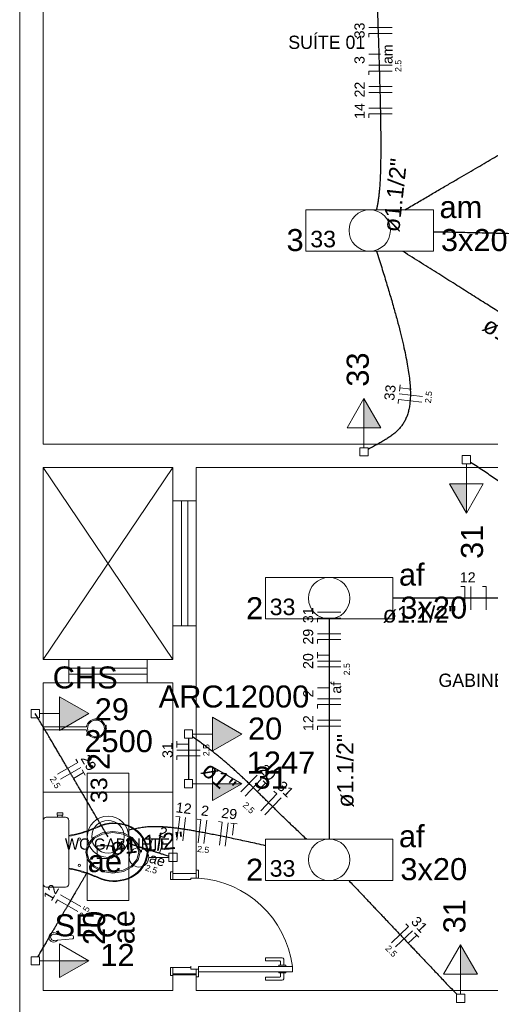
# Model space of a CAD drawing. Header units: millimetres. Extents: x -11 to 95, y -28 to 98.
# Tile 4 of 22: x 0 to 6, y 30 to 43. Entities that reach past the tile are written whole.
import ezdxf

# ---------------------------------------------------------------- set-up
doc = ezdxf.new("R2010")
doc.units = ezdxf.units.MM
doc.header["$MEASUREMENT"] = 0
doc.linetypes.add('DOT2', pattern=[3.175, 0, -3.175])
for name, color, linetype, lineweight in [('ARQ-PISO', 8, 'Continuous', 5), ('EL-Condutos', 4, 'Continuous', 30), ('EL-Fios', 9, 'Continuous', 20), ('EL-Textos condutos', 7, 'Continuous', 20), ('EL-Textos fios', 7, 'Continuous', 20), ('EL-Textos pontos', 5, 'Continuous', 20), ('MB ALVENARIA', 7, 'Continuous', 20), ('MB ESQUADRIA', 7, 'Continuous', 20), ('MB MOBILIÁRIO', 8, 'Continuous', 5), ('MB TEXTO 0', 7, 'Continuous', 20), ('P-SIMBOL', 5, 'Continuous', 20)]:
    doc.layers.add(name, color=color, linetype=linetype, lineweight=lineweight)
doc.styles.add('Arial', font='txt')
doc.styles.add('AvantGardeBkBT', font='txt')

msp = doc.modelspace()

# ---------------------------------------------------------------- hatches: boundary and pattern name
at = {"layer": 'P-SIMBOL', "linetype": 'Continuous'}
for points in [[(4.409, 37.713), (4.409, 38.088), (4.626, 37.713)], [(5.721, 36.995), (5.721, 36.62), (5.505, 36.995)], [(0.509, 33.833), (0.884, 34.049), (0.509, 34.266)], [(2.471, 33.57), (2.846, 33.787), (2.471, 34.003)], [(2.471, 33.151), (2.846, 33.151), (2.471, 32.934)], [(5.647, 30.709), (5.647, 31.084), (5.863, 30.709)], [(0.509, 30.881), (0.884, 30.881), (0.509, 30.665)]]:
    msp.add_hatch(color=256, dxfattribs=at).paths.add_polyline_path(points)

# ---------------------------------------------------------------- linework, layer by layer
at = {"layer": 'ARQ-PISO'}
msp.add_lwpolyline([(0.3, 33.042), (0.3, 33.042), (1.962, 33.042)], dxfattribs=at)
at = {"layer": 'EL-Condutos', "linetype": 'DOT2', "ltscale": 0.05}
msp.add_spline([(0.672, 0.103), (1.512, 4.041), (2.298, 7.726), (3.033, 11.175), (3.723, 14.407), (4.369, 17.44), (4.978, 20.293), (5.551, 22.982), (6.094, 25.527), (6.609, 27.945), (7.102, 30.254), (7.575, 32.474), (8.033, 34.62), (8.479, 36.713), (8.918, 38.769), (9.352, 40.807), (9.787, 42.846), (10.225, 44.902), (10.672, 46.994), (11.129, 49.141), (11.603, 51.36), (12.095, 53.67), (12.611, 56.088), (13.153, 58.633), (13.727, 61.322), (14.335, 64.174), (14.982, 67.208), (15.671, 70.44), (16.407, 73.889), (17.192, 77.573), (18.032, 81.511)], degree=3, dxfattribs=at)
at = {"layer": 'EL-Condutos', "linetype": 'Continuous'}
for points in [[(4.493, 45.454), (4.507, 45.082), (4.52, 44.731), (4.533, 44.399), (4.545, 44.085), (4.555, 43.79), (4.566, 43.512), (4.575, 43.251), (4.583, 43.007), (4.591, 42.778), (4.598, 42.564), (4.604, 42.365), (4.609, 42.179), (4.614, 42.007), (4.618, 41.847), (4.621, 41.699), (4.623, 41.563), (4.624, 41.437), (4.625, 41.322), (4.624, 41.216), (4.623, 41.119), (4.621, 41.031), (4.619, 40.95), (4.615, 40.876), (4.611, 40.808), (4.606, 40.747), (4.6, 40.691), (4.593, 40.639), (4.586, 40.591), (4.578, 40.547), (4.569, 40.505)], [(4.934, 40.505), (5.089, 40.596), (5.236, 40.682), (5.375, 40.764), (5.507, 40.841), (5.633, 40.915), (5.752, 40.985), (5.866, 41.051), (5.975, 41.115), (6.08, 41.177), (6.181, 41.236), (6.279, 41.294), (6.376, 41.35), (6.47, 41.406), (6.564, 41.46), (6.657, 41.515), (6.75, 41.57), (6.844, 41.625), (6.94, 41.681), (7.037, 41.738), (7.138, 41.797), (7.241, 41.858), (7.349, 41.921), (7.461, 41.987), (7.579, 42.056), (7.702, 42.128), (7.832, 42.204), (7.969, 42.284), (8.113, 42.369), (8.266, 42.459), (8.428, 42.554)], [(5.297, 40.225), (5.573, 40.22), (5.832, 40.214), (6.075, 40.209), (6.303, 40.203), (6.515, 40.197), (6.713, 40.192), (6.896, 40.186), (7.067, 40.179), (7.224, 40.173), (7.37, 40.166), (7.504, 40.158), (7.626, 40.15), (7.739, 40.142), (7.841, 40.132), (7.935, 40.122), (8.019, 40.112), (8.096, 40.1), (8.165, 40.087), (8.227, 40.074), (8.283, 40.059), (8.333, 40.044), (8.378, 40.027), (8.418, 40.009), (8.455, 39.99), (8.488, 39.969), (8.518, 39.947), (8.546, 39.924), (8.572, 39.899), (8.597, 39.872), (8.622, 39.844)], [(4.57, 39.975), (4.637, 39.765), (4.697, 39.568), (4.752, 39.384), (4.801, 39.213), (4.845, 39.054), (4.883, 38.907), (4.915, 38.77), (4.942, 38.644), (4.964, 38.528), (4.981, 38.422), (4.994, 38.324), (5.001, 38.234), (5.004, 38.152), (5.002, 38.078), (4.995, 38.01), (4.985, 37.948), (4.97, 37.892), (4.952, 37.842), (4.929, 37.795), (4.903, 37.753), (4.873, 37.714), (4.839, 37.678), (4.803, 37.645), (4.763, 37.613), (4.719, 37.583), (4.673, 37.554), (4.624, 37.525), (4.573, 37.495), (4.518, 37.465), (4.462, 37.434)], [(10.072, 36.716), (9.827, 36.87), (9.597, 37.016), (9.38, 37.153), (9.175, 37.282), (8.982, 37.404), (8.799, 37.519), (8.625, 37.629), (8.46, 37.733), (8.302, 37.832), (8.151, 37.928), (8.005, 38.02), (7.863, 38.109), (7.725, 38.196), (7.589, 38.282), (7.454, 38.367), (7.32, 38.452), (7.184, 38.537), (7.048, 38.623), (6.908, 38.711), (6.765, 38.802), (6.617, 38.895), (6.464, 38.992), (6.304, 39.093), (6.136, 39.199), (5.959, 39.31), (5.773, 39.427), (5.576, 39.552), (5.367, 39.684), (5.145, 39.823), (4.91, 39.972)], [(7.31, 35.793), (7.292, 35.838), (7.272, 35.883), (7.25, 35.928), (7.225, 35.973), (7.197, 36.019), (7.168, 36.065), (7.136, 36.112), (7.101, 36.159), (7.065, 36.206), (7.026, 36.253), (6.984, 36.301), (6.941, 36.348), (6.895, 36.397), (6.847, 36.445), (6.796, 36.494), (6.743, 36.543), (6.689, 36.593), (6.631, 36.643), (6.572, 36.693), (6.51, 36.743), (6.447, 36.794), (6.381, 36.845), (6.313, 36.897), (6.242, 36.949), (6.17, 37.001), (6.096, 37.054), (6.019, 37.107), (5.94, 37.16), (5.859, 37.214), (5.776, 37.268)], [(6.548, 35.528), (6.478, 35.528), (6.409, 35.528), (6.343, 35.528), (6.279, 35.528), (6.217, 35.528), (6.157, 35.528), (6.098, 35.528), (6.041, 35.528), (5.984, 35.528), (5.929, 35.528), (5.875, 35.528), (5.822, 35.528), (5.769, 35.528), (5.716, 35.528), (5.664, 35.528), (5.612, 35.528), (5.559, 35.528), (5.506, 35.528), (5.453, 35.528), (5.399, 35.528), (5.344, 35.528), (5.287, 35.528), (5.23, 35.528), (5.171, 35.528), (5.111, 35.528), (5.049, 35.528), (4.985, 35.528), (4.919, 35.528), (4.85, 35.528), (4.78, 35.528)], [(3.963, 35.264), (3.963, 35.134), (3.963, 35.012), (3.963, 34.897), (3.963, 34.787), (3.963, 34.684), (3.963, 34.586), (3.963, 34.493), (3.963, 34.403), (3.963, 34.318), (3.963, 34.235), (3.963, 34.156), (3.963, 34.078), (3.963, 34.002), (3.963, 33.927), (3.963, 33.852), (3.963, 33.777), (3.963, 33.702), (3.963, 33.626), (3.963, 33.548), (3.963, 33.469), (3.963, 33.386), (3.963, 33.301), (3.963, 33.211), (3.963, 33.118), (3.963, 33.02), (3.963, 32.917), (3.963, 32.807), (3.963, 32.692), (3.963, 32.57), (3.963, 32.44)], [(1.131, 32.471), (1.086, 32.547), (1.044, 32.619), (1.004, 32.686), (0.967, 32.748), (0.933, 32.807), (0.9, 32.862), (0.869, 32.915), (0.84, 32.964), (0.813, 33.011), (0.786, 33.056), (0.761, 33.099), (0.736, 33.14), (0.712, 33.181), (0.689, 33.221), (0.665, 33.26), (0.642, 33.3), (0.619, 33.34), (0.595, 33.38), (0.57, 33.422), (0.545, 33.465), (0.518, 33.51), (0.491, 33.556), (0.462, 33.606), (0.431, 33.658), (0.398, 33.713), (0.364, 33.772), (0.327, 33.835), (0.287, 33.902), (0.245, 33.973), (0.2, 34.049)], [(2.162, 33.734), (2.162, 33.71), (2.162, 33.687), (2.162, 33.665), (2.162, 33.645), (2.162, 33.625), (2.162, 33.607), (2.162, 33.589), (2.162, 33.573), (2.162, 33.556), (2.162, 33.541), (2.162, 33.526), (2.162, 33.511), (2.162, 33.497), (2.162, 33.483), (2.162, 33.469), (2.162, 33.455), (2.162, 33.441), (2.162, 33.426), (2.162, 33.412), (2.162, 33.397), (2.162, 33.381), (2.162, 33.365), (2.162, 33.348), (2.162, 33.331), (2.162, 33.312), (2.162, 33.293), (2.162, 33.272), (2.162, 33.251), (2.162, 33.228), (2.162, 33.204)], [(3.674, 32.44), (3.611, 32.499), (3.55, 32.557), (3.491, 32.612), (3.435, 32.667), (3.381, 32.719), (3.329, 32.77), (3.278, 32.819), (3.229, 32.867), (3.181, 32.914), (3.135, 32.96), (3.09, 33.004), (3.045, 33.048), (3.002, 33.09), (2.959, 33.132), (2.916, 33.173), (2.874, 33.213), (2.831, 33.253), (2.789, 33.292), (2.746, 33.331), (2.703, 33.369), (2.66, 33.407), (2.615, 33.445), (2.57, 33.483), (2.524, 33.52), (2.476, 33.558), (2.427, 33.596), (2.377, 33.634), (2.324, 33.673), (2.27, 33.712), (2.214, 33.751)], [(3.149, 32.356), (3.038, 32.381), (2.932, 32.404), (2.832, 32.425), (2.737, 32.446), (2.647, 32.464), (2.562, 32.482), (2.482, 32.498), (2.406, 32.513), (2.333, 32.527), (2.265, 32.539), (2.201, 32.551), (2.14, 32.561), (2.082, 32.569), (2.028, 32.577), (1.976, 32.584), (1.927, 32.589), (1.88, 32.593), (1.836, 32.596), (1.793, 32.598), (1.752, 32.599), (1.713, 32.599), (1.675, 32.598), (1.639, 32.596), (1.603, 32.592), (1.568, 32.588), (1.533, 32.583), (1.499, 32.577), (1.464, 32.57), (1.43, 32.562), (1.395, 32.553)], [(1.396, 32.387), (1.413, 32.381), (1.429, 32.376), (1.445, 32.371), (1.46, 32.366), (1.476, 32.361), (1.49, 32.357), (1.505, 32.352), (1.519, 32.348), (1.533, 32.343), (1.547, 32.339), (1.562, 32.334), (1.576, 32.33), (1.59, 32.325), (1.605, 32.32), (1.619, 32.316), (1.634, 32.311), (1.65, 32.306), (1.666, 32.301), (1.682, 32.296), (1.699, 32.29), (1.716, 32.285), (1.734, 32.279), (1.753, 32.273), (1.773, 32.267), (1.793, 32.26), (1.814, 32.254), (1.836, 32.247), (1.859, 32.239), (1.884, 32.232), (1.909, 32.224)], [(0.865, 32.017), (0.844, 31.981), (0.823, 31.945), (0.803, 31.911), (0.784, 31.878), (0.765, 31.846), (0.747, 31.815), (0.729, 31.784), (0.711, 31.754), (0.694, 31.725), (0.677, 31.695), (0.659, 31.666), (0.642, 31.636), (0.625, 31.607), (0.607, 31.577), (0.589, 31.546), (0.571, 31.515), (0.553, 31.484), (0.534, 31.451), (0.514, 31.417), (0.493, 31.382), (0.472, 31.346), (0.45, 31.308), (0.427, 31.269), (0.403, 31.228), (0.378, 31.185), (0.351, 31.139), (0.323, 31.092), (0.294, 31.043), (0.264, 30.991), (0.232, 30.936)], [(4.215, 31.91), (4.272, 31.85), (4.326, 31.793), (4.377, 31.739), (4.426, 31.688), (4.472, 31.639), (4.516, 31.592), (4.559, 31.547), (4.6, 31.504), (4.639, 31.463), (4.678, 31.422), (4.715, 31.382), (4.752, 31.343), (4.789, 31.304), (4.826, 31.266), (4.862, 31.227), (4.9, 31.188), (4.937, 31.148), (4.976, 31.107), (5.016, 31.066), (5.057, 31.022), (5.099, 30.977), (5.144, 30.93), (5.191, 30.881), (5.24, 30.829), (5.291, 30.775), (5.346, 30.717), (5.403, 30.656), (5.464, 30.592), (5.529, 30.524), (5.597, 30.452)]]:
    msp.add_spline(points, degree=3, dxfattribs=at)
at = {"layer": 'EL-Fios'}
for p, q in [((4.771, 42.842), (4.471, 42.842)), ((4.771, 42.767), (4.471, 42.767)), ((4.471, 42.717), (4.471, 42.767)), ((4.621, 42.5), (4.471, 42.5)), ((4.771, 42.359), (4.471, 42.359)), ((4.771, 42.284), (4.471, 42.284)), ((4.471, 42.234), (4.471, 42.284)), ((4.771, 42.084), (4.471, 42.084)), ((4.771, 42.009), (4.471, 42.009)), ((4.771, 41.809), (4.471, 41.809)), ((4.771, 41.734), (4.471, 41.734)), ((4.471, 41.684), (4.471, 41.734)), ((4.865, 38.183), (4.874, 38.263)), ((5.159, 38.114), (4.861, 38.149)), ((5.018, 38.206), (4.87, 38.223)), ((4.846, 38.025), (4.852, 38.074)), ((5.15, 38.039), (4.852, 38.074)), ((5.652, 35.678), (5.702, 35.678)), ((5.702, 35.378), (5.702, 35.678)), ((5.777, 35.378), (5.777, 35.678)), ((5.926, 35.678), (5.976, 35.678)), ((5.976, 35.378), (5.976, 35.678)), ((4.113, 35.347), (3.813, 35.347)), ((4.113, 35.273), (3.813, 35.273)), ((3.813, 35.222), (3.813, 35.273)), ((4.113, 35.072), (3.813, 35.072)), ((4.113, 34.998), (3.813, 34.998)), ((3.813, 34.947), (3.813, 34.998)), ((3.813, 34.758), (3.813, 34.837)), ((3.963, 34.797), (3.813, 34.797)), ((4.113, 34.722), (3.813, 34.722)), ((4.113, 34.648), (3.813, 34.648)), ((3.963, 34.381), (3.813, 34.381)), ((4.113, 34.239), (3.813, 34.239)), ((4.113, 34.164), (3.813, 34.164)), ((3.813, 34.114), (3.813, 34.164)), ((4.113, 33.965), (3.813, 33.965)), ((4.113, 33.889), (3.813, 33.889)), ((3.813, 33.84), (3.813, 33.889)), ((2.012, 33.616), (2.012, 33.696)), ((2.162, 33.656), (2.012, 33.656)), ((2.312, 33.581), (2.012, 33.581)), ((0.718, 33.467), (0.743, 33.424)), ((2.312, 33.506), (2.012, 33.506)), ((2.012, 33.456), (2.012, 33.506)), ((0.485, 33.272), (0.743, 33.424)), ((0.523, 33.207), (0.781, 33.359)), ((0.799, 33.329), (0.84, 33.26)), ((0.69, 33.219), (0.819, 33.295)), ((2.833, 33.045), (3.04, 33.262)), ((2.888, 32.993), (3.094, 33.211)), ((3.045, 33.05), (3.149, 33.159)), ((3.12, 33.186), (3.178, 33.131)), ((3.087, 32.804), (3.294, 33.021)), ((3.141, 32.752), (3.348, 32.969)), ((3.257, 33.055), (3.294, 33.021)), ((2, 32.732), (2.05, 32.726)), ((2.013, 32.428), (2.05, 32.726)), ((2.088, 32.419), (2.124, 32.717)), ((2.273, 32.698), (2.322, 32.692)), ((2.286, 32.395), (2.322, 32.692)), ((2.36, 32.385), (2.397, 32.683)), ((2.546, 32.665), (2.595, 32.659)), ((2.559, 32.361), (2.595, 32.659)), ((2.633, 32.352), (2.67, 32.65)), ((2.705, 32.645), (2.784, 32.636)), ((2.726, 32.492), (2.744, 32.641)), ((1.611, 32.161), (1.702, 32.447)), ((1.791, 32.261), (1.837, 32.404)), ((0.781, 31.577), (0.522, 31.728)), ((0.459, 31.62), (0.484, 31.664)), ((0.743, 31.512), (0.484, 31.664)), ((4.764, 31.113), (4.982, 31.32)), ((4.947, 31.356), (4.982, 31.32)), ((4.815, 31.059), (5.033, 31.265)), ((4.976, 31.108), (5.085, 31.211)), ((5.057, 31.24), (5.112, 31.182))]:
    msp.add_line(p, q, dxfattribs=at)
at = {"layer": 'MB ALVENARIA'}
for p, q in [((0, 0), (0, 89.899)), ((0.3, 37.504), (0.3, 48.451)), ((0.3, 34.743), (0.3, 37.204)), ((0.3, 30.5), (0.3, 34.442)), ((2.262, 30.7), (1.962, 30.7)), ((1.962, 30.7), (1.962, 30.5)), ((2.262, 30.5), (2.262, 30.7))]:
    msp.add_line(p, q, dxfattribs=at)
for points in [[(0.3, 37.504), (8.666, 37.504)], [(0.3, 37.204), (1.962, 37.204)], [(1.962, 36.774), (1.962, 37.204)], [(2.262, 36.774), (2.262, 37.204)], [(2.262, 37.204), (9.066, 37.204)], [(1.962, 36.774), (2.262, 36.774)], [(1.962, 34.743), (1.962, 35.173)], [(1.962, 35.173), (2.262, 35.173)], [(2.262, 32.001), (2.262, 35.173)], [(0.3, 34.743), (0.631, 34.743)], [(0.631, 34.442), (0.631, 34.743)], [(1.631, 34.743), (1.962, 34.743)], [(1.631, 34.442), (1.631, 34.743)], [(0.3, 34.442), (0.631, 34.442)], [(1.631, 34.442), (1.962, 34.442)], [(1.962, 32.001), (1.962, 34.442)], [(2.262, 32.001), (1.962, 32.001)], [(2.26, 30.714), (1.96, 30.714)], [(0.3, 30.5), (1.962, 30.5)], [(2.262, 30.5), (9.066, 30.5)]]:
    msp.add_lwpolyline(points, dxfattribs=at)
at = {"layer": 'MB ESQUADRIA'}
for p, q in [((1.962, 31.921), (1.962, 31.991)), ((1.962, 31.921), (1.962, 31.991)), ((2.192, 31.941), (2.192, 31.921)), ((2.192, 31.941), (2.262, 31.941)), ((2.192, 31.941), (2.192, 31.921)), ((2.192, 31.941), (2.262, 31.941)), ((2.262, 31.941), (2.262, 31.991)), ((2.262, 31.941), (2.262, 31.991)), ((2.192, 31.921), (1.962, 31.921)), ((2.192, 31.921), (1.962, 31.921)), ((3.147, 30.921), (3.147, 30.881)), ((3.362, 30.921), (3.147, 30.921)), ((3.147, 30.921), (3.147, 30.881)), ((3.362, 30.921), (3.147, 30.921)), ((2.19, 30.793), (1.96, 30.794)), ((2.19, 30.793), (1.96, 30.794)), ((2.19, 30.794), (1.96, 30.794)), ((1.96, 30.794), (1.96, 30.724)), ((1.96, 30.794), (1.96, 30.724)), ((2.19, 30.814), (2.19, 30.793)), ((2.19, 30.774), (2.19, 30.794)), ((2.19, 30.774), (2.19, 30.794)), ((3.147, 30.881), (3.331, 30.881)), ((3.147, 30.881), (3.331, 30.881)), ((3.321, 30.824), (3.321, 30.811)), ((3.407, 30.824), (3.321, 30.824)), ((3.321, 30.824), (3.321, 30.811)), ((3.407, 30.824), (3.321, 30.824)), ((3.342, 30.871), (3.342, 30.824)), ((3.342, 30.871), (3.342, 30.824)), ((3.382, 30.824), (3.382, 30.901)), ((3.382, 30.824), (3.382, 30.901)), ((3.407, 30.811), (3.407, 30.824)), ((3.407, 30.811), (3.407, 30.824)), ((2.19, 30.774), (2.26, 30.774)), ((2.19, 30.774), (2.26, 30.774)), ((2.26, 30.774), (2.26, 30.724)), ((2.26, 30.774), (2.26, 30.724)), ((3.148, 30.631), (3.148, 30.671)), ((3.148, 30.671), (3.332, 30.671)), ((3.148, 30.631), (3.148, 30.671)), ((3.148, 30.671), (3.332, 30.671)), ((3.321, 30.728), (3.321, 30.741)), ((3.321, 30.728), (3.321, 30.741)), ((3.407, 30.728), (3.321, 30.728)), ((3.407, 30.728), (3.321, 30.728)), ((3.342, 30.681), (3.342, 30.728)), ((3.342, 30.681), (3.342, 30.728)), ((3.382, 30.728), (3.382, 30.651)), ((3.382, 30.728), (3.382, 30.651)), ((3.407, 30.741), (3.407, 30.728)), ((3.407, 30.741), (3.407, 30.728)), ((3.362, 30.631), (3.148, 30.631)), ((3.362, 30.631), (3.148, 30.631))]:
    msp.add_line(p, q, dxfattribs=at)
at = {"layer": 'MB ESQUADRIA', "linetype": 'Continuous'}
for points in [[(0.3, 37.204), (1.962, 34.743)], [(1.962, 37.204), (0.3, 34.743)], [(1.962, 35.173), (1.962, 36.774)], [(2.072, 35.173), (2.072, 36.774)], [(2.152, 35.173), (2.152, 36.774)], [(2.262, 35.173), (2.262, 36.774)], [(1.631, 34.743), (0.631, 34.743)], [(0.631, 34.633), (1.631, 34.633)], [(0.631, 34.553), (1.631, 34.553)], [(0.631, 34.442), (1.631, 34.442)]]:
    msp.add_lwpolyline(points, dxfattribs=at)
at = {"layer": 'MB ESQUADRIA'}
for points in [[(1.962, 31.921), (1.931, 31.921), (1.931, 32.021), (1.962, 32.021), (1.962, 31.991)], [(1.962, 31.921), (1.931, 31.921), (1.931, 32.021), (1.962, 32.021), (1.962, 31.991)], [(2.262, 31.991), (2.262, 32.041), (2.292, 32.041), (2.292, 31.941), (2.262, 31.941), (2.262, 31.941)], [(2.262, 31.991), (2.262, 32.041), (2.292, 32.041), (2.292, 31.941), (2.262, 31.941), (2.262, 31.941)], [(1.96, 30.794), (1.93, 30.794), (1.93, 30.694), (1.96, 30.694), (1.96, 30.724)], [(1.96, 30.794), (1.93, 30.794), (1.93, 30.694), (1.96, 30.694), (1.96, 30.724)], [(3.493, 30.81), (2.292, 30.81), (2.292, 30.74), (3.493, 30.74), (3.493, 30.81)], [(2.26, 30.724), (2.26, 30.674), (2.291, 30.674), (2.291, 30.774), (2.26, 30.774), (2.26, 30.774)], [(2.26, 30.724), (2.26, 30.674), (2.291, 30.674), (2.291, 30.774), (2.26, 30.774), (2.26, 30.774)]]:
    msp.add_lwpolyline(points, dxfattribs=at)
at = {"layer": 'MB ESQUADRIA', "linetype": 'Continuous'}
msp.add_arc((2.205, 30.645), 1.298, 7.2854, 86.1598, dxfattribs=at)
msp.add_arc((2.205, 30.645), 1.298, 7.2854, 86.1598, dxfattribs=at)
at = {"layer": 'MB ESQUADRIA'}
for centre, radius, start, end in [((3.362, 30.901), 0.02, 0.0289, 90.0289), ((3.362, 30.901), 0.02, 0.0289, 90.0289), ((3.331, 30.871), 0.01, 0.0289, 90.0289), ((3.331, 30.871), 0.01, 0.0289, 90.0289), ((3.332, 30.681), 0.01, 270.029, 0.0289), ((3.332, 30.681), 0.01, 270.029, 0.0289), ((3.362, 30.651), 0.02, 270.029, 0.0289), ((3.362, 30.651), 0.02, 270.029, 0.0289)]:
    msp.add_arc(centre, radius, start, end, dxfattribs=at)
at = {"layer": 'MB MOBILIÁRIO'}
for p, q in [((0.857, 33.879), (0.3, 33.879)), ((0.3, 33.839), (0.3, 33.879)), ((0.857, 33.839), (0.3, 33.839)), ((1.105, 33.899), (1.093, 33.895)), ((1.093, 33.823), (1.104, 33.82)), ((1.112, 33.859), (1.099, 33.859)), ((1.112, 33.859), (1.099, 33.859)), ((0.3, 32.68), (0.3, 31.865)), ((0.441, 31.221), (0.484, 31.218)), ((0.485, 31.22), (0.68, 31.203)), ((0.689, 31.193), (0.689, 31.172)), ((0.441, 31.143), (0.484, 31.146)), ((0.484, 31.146), (0.68, 31.162))]:
    msp.add_line(p, q, dxfattribs=at)
for points in [[(0.3, 32.68), (0.3, 32.68), (0.303, 32.696), (0.312, 32.709), (0.325, 32.717), (0.341, 32.72), (0.588, 32.72), (0.588, 32.72), (0.604, 32.717), (0.617, 32.709), (0.625, 32.696), (0.628, 32.68), (0.628, 32.273)], [(0.551, 32.746), (0.551, 32.776), (0.515, 32.776), (0.479, 32.776), (0.479, 32.746), (0.485, 32.746), (0.485, 32.72)], [(0.485, 32.746), (0.545, 32.746)], [(0.545, 32.746), (0.545, 32.72)], [(0.551, 32.746), (0.545, 32.746)], [(0.63, 32.478), (0.63, 32.478), (0.628, 32.478)], [(0.845, 32.273), (0.87, 32.372), (0.87, 32.372), (0.947, 32.462), (0.947, 32.462), (1.056, 32.519), (1.056, 32.519), (1.193, 32.54), (1.193, 32.54), (1.33, 32.519), (1.33, 32.519), (1.439, 32.462), (1.439, 32.462), (1.516, 32.372), (1.516, 32.372), (1.541, 32.273), (1.541, 32.273), (1.516, 32.175), (1.516, 32.175), (1.439, 32.084), (1.439, 32.084), (1.33, 32.027), (1.33, 32.027), (1.193, 32.006), (1.193, 32.006), (1.056, 32.027), (1.056, 32.027), (0.947, 32.084), (0.947, 32.084), (0.87, 32.175), (0.87, 32.175), (0.845, 32.273), (0.845, 32.273)], [(0.861, 32.273), (0.884, 32.365), (0.884, 32.365), (0.957, 32.451), (0.957, 32.451), (1.062, 32.505), (1.062, 32.505), (1.193, 32.526), (1.193, 32.526), (1.325, 32.505), (1.325, 32.505), (1.429, 32.451), (1.429, 32.451), (1.501, 32.365), (1.501, 32.365), (1.525, 32.273), (1.525, 32.273), (1.501, 32.181), (1.501, 32.181), (1.429, 32.096), (1.429, 32.096), (1.325, 32.041), (1.325, 32.041), (1.193, 32.021), (1.193, 32.021), (1.062, 32.041), (1.062, 32.041), (0.957, 32.096), (0.957, 32.096), (0.884, 32.181), (0.884, 32.181), (0.861, 32.273), (0.861, 32.273)], [(1.146, 32.353), (0.991, 32.353), (0.991, 32.272)], [(0.3, 31.865), (0.3, 31.865), (0.303, 31.849), (0.312, 31.838), (0.325, 31.829), (0.341, 31.826), (0.588, 31.826), (0.588, 31.826), (0.604, 31.829), (0.617, 31.838), (0.625, 31.849), (0.628, 31.865), (0.628, 32.273)], [(1.146, 32.192), (0.991, 32.192), (0.991, 32.273)], [(0.63, 32.068), (0.63, 32.068), (0.628, 32.069)]]:
    msp.add_lwpolyline(points, dxfattribs=at)
for centre, radius in [((0.977, 33.859), 0.108), ((0.762, 32.441), 0.015), ((0.762, 32.104), 0.015)]:
    msp.add_circle(centre, radius, dxfattribs=at)
for centre, radius, start, end in [((0.977, 33.859), 0.122, 17.388, 170.531), ((0.977, 33.859), 0.122, 189.469, 343.009), ((0.977, 33.859), 0.122, 343.009, 17.388), ((1.105, 33.898), 0.000971, 353.979, 107.388), ((1.183, 33.889), 0.0776, 173.979, 203.353), ((1.183, 33.828), 0.0776, 156.647, 185.289), ((1.105, 33.821), 0.000971, 253.009, 5.2895), ((0.367, 33.991), 1.526, 279.837, 290.309), ((-21.191, 85.934), 57.764, 292.482, 292.646), ((-19.993, 83.056), 54.656, 292.474, 292.649), ((1.207, 32.138), 0.51, 64.5542, 107.91), ((1.208, 32.146), 0.494, 64.2375, 108.133), ((1.262, 32.257), 0.37, 2.7919, 64.2375), ((1.262, 32.257), 0.38, 2.7919, 64.2375), ((0.367, 33.991), 1.536, 279.837, 290.309), ((1.146, 32.272), 0.0809, 270, 90), ((1.262, 32.29), 0.37, 295.762, 357.208), ((1.262, 32.29), 0.38, 295.762, 357.208), ((0.367, 30.555), 1.526, 69.6909, 80.163), ((0.367, 30.555), 1.536, 69.6909, 80.163), ((-21.191, -21.387), 57.764, 67.3538, 67.5183), ((-19.993, -18.509), 54.656, 67.3514, 67.5257), ((1.207, 32.408), 0.51, 252.09, 295.446), ((1.208, 32.401), 0.494, 251.867, 295.762), ((0.435, 31.182), 0.0619, 37.1379, 322.862), ((0.435, 31.182), 0.0395, 81.1075, 278.893), ((0.679, 31.193), 0.01, 0, 85.5537), ((0.679, 31.172), 0.01, 274.446, 0)]:
    msp.add_arc(centre, radius, start, end, dxfattribs=at)
at = {"layer": 'P-SIMBOL'}
for p, q in [((3.667, 40.506), (5.299, 40.506)), ((3.667, 40.506), (3.667, 39.976)), ((5.299, 40.506), (5.299, 39.976)), ((3.667, 39.976), (5.299, 39.976)), ((4.193, 37.713), (4.409, 38.088)), ((4.409, 38.088), (4.409, 37.713)), ((4.409, 38.088), (4.626, 37.713)), ((4.626, 37.713), (4.193, 37.713)), ((4.409, 37.713), (4.409, 37.457)), ((4.356, 37.457), (4.462, 37.457)), ((4.356, 37.351), (4.356, 37.457)), ((4.462, 37.457), (4.462, 37.351)), ((5.668, 37.357), (5.774, 37.357)), ((5.668, 37.251), (5.668, 37.357)), ((5.774, 37.357), (5.774, 37.251)), ((4.462, 37.351), (4.356, 37.351)), ((5.774, 37.251), (5.668, 37.251)), ((5.721, 36.995), (5.721, 37.251)), ((5.721, 36.62), (5.505, 36.995)), ((5.505, 36.995), (5.938, 36.995)), ((5.721, 36.62), (5.721, 36.995)), ((5.938, 36.995), (5.721, 36.62)), ((3.147, 35.792), (4.779, 35.794)), ((3.147, 35.792), (3.147, 35.262)), ((4.779, 35.794), (4.779, 35.264)), ((3.147, 35.262), (4.779, 35.264)), ((0.509, 33.833), (0.509, 34.266)), ((0.509, 34.266), (0.884, 34.049)), ((0.147, 33.996), (0.147, 34.102)), ((0.147, 34.102), (0.253, 34.102)), ((0.253, 34.102), (0.253, 33.996)), ((0.253, 33.996), (0.147, 33.996)), ((0.509, 34.049), (0.253, 34.049)), ((0.884, 34.049), (0.509, 33.833)), ((2.471, 34.003), (2.846, 33.787)), ((2.471, 33.57), (2.471, 34.003)), ((2.109, 33.734), (2.109, 33.84)), ((2.109, 33.84), (2.215, 33.84)), ((2.215, 33.84), (2.215, 33.734)), ((2.215, 33.734), (2.109, 33.734)), ((2.471, 33.787), (2.215, 33.787)), ((2.846, 33.787), (2.471, 33.57)), ((2.471, 33.367), (2.846, 33.151)), ((2.471, 32.934), (2.471, 33.367)), ((1.396, 33.287), (0.866, 33.287)), ((0.866, 33.287), (0.866, 31.655)), ((1.396, 33.287), (1.396, 31.655)), ((2.109, 33.097), (2.109, 33.204)), ((2.109, 33.204), (2.215, 33.204)), ((2.215, 33.204), (2.215, 33.097)), ((2.215, 33.097), (2.109, 33.097)), ((2.471, 33.151), (2.215, 33.151)), ((2.846, 33.151), (2.471, 33.151)), ((2.846, 33.151), (2.471, 32.934)), ((3.147, 32.44), (4.779, 32.442)), ((3.147, 32.44), (3.147, 31.91)), ((4.779, 32.442), (4.779, 31.912)), ((1.652, 32.207), (1.909, 32.207)), ((1.909, 32.154), (1.909, 32.26)), ((1.909, 32.26), (2.015, 32.26)), ((2.015, 32.26), (2.015, 32.154)), ((2.015, 32.154), (1.909, 32.154)), ((3.147, 31.91), (4.779, 31.912)), ((1.396, 31.655), (0.866, 31.655)), ((0.509, 31.098), (0.884, 30.881)), ((0.509, 30.665), (0.509, 31.098)), ((5.43, 30.709), (5.647, 31.084)), ((5.647, 31.084), (5.647, 30.709)), ((5.647, 31.084), (5.863, 30.709)), ((0.147, 30.828), (0.147, 30.934)), ((0.147, 30.934), (0.253, 30.934)), ((0.253, 30.934), (0.253, 30.828)), ((0.253, 30.828), (0.147, 30.828)), ((0.509, 30.881), (0.253, 30.881)), ((0.884, 30.881), (0.509, 30.881)), ((0.884, 30.881), (0.509, 30.665)), ((5.863, 30.709), (5.43, 30.709)), ((5.647, 30.709), (5.647, 30.453)), ((5.593, 30.453), (5.7, 30.453)), ((5.593, 30.347), (5.593, 30.453)), ((5.7, 30.453), (5.7, 30.347)), ((5.7, 30.347), (5.593, 30.347))]:
    msp.add_line(p, q, dxfattribs=at)
for centre, radius in [((4.483, 40.241), 0.265), ((3.963, 35.528), 0.265), ((1.131, 32.471), 0.265), ((1.131, 32.471), 0.209), ((3.963, 32.176), 0.265), ((1.527, 32.207), 0.125)]:
    msp.add_circle(centre, radius, dxfattribs=at)

# ---------------------------------------------------------------- texts
at = {"layer": 'EL-Textos condutos', "char_height": 0.2118, "attachment_point": 8, "line_spacing_factor": 0.798, "style": 'Arial'}
for s, insert, width, rotation in [('ø1.1/2"', (4.917, 40.682), 1.77912, 83.8352), ('ø1.1/2"', (6.307, 38.715), 1.77912, 327.7654), ('ø1.1/2"', (4.281, 33.317), 1.77912, 90.0002), ('ø1"', (2.476, 33.145), 0.76248, 318.8731), ('ø1.1/2"', (1.639, 32.275), 1.77912, 5.7869)]:
    msp.add_mtext(s, dxfattribs=dict(at, insert=insert, width=width, rotation=rotation))
at = {"layer": 'EL-Textos condutos', "insert": (5.121, 35.21), "char_height": 0.2118, "width": 1.77912, "attachment_point": 8, "line_spacing_factor": 0.798, "style": 'Arial'}
msp.add_mtext('ø1.1/2"', dxfattribs=at)
at = {"layer": 'EL-Textos fios', "attachment_point": 8, "line_spacing_factor": 0.798, "style": 'Arial'}
for s, insert, char_height, width, rotation in [('33', (4.419, 42.804), 0.13, 0.312, 90.0002), ('am', (4.777, 42.5), 0.13, 0.312, 90.0002), ('3', (4.419, 42.425), 0.13, 0.156, 90.0002), ('2.5', (4.89, 42.35), 0.08, 0.288, 90.0002), ('22', (4.419, 42.046), 0.13, 0.312, 90.0002), ('14', (4.419, 41.771), 0.13, 0.312, 90.0002), ('33', (4.809, 38.155), 0.13, 0.312, 83.2794), ('2.5', (5.277, 38.1), 0.08, 0.288, 83.2794), ('31', (3.761, 35.31), 0.13, 0.312, 90.0002), ('29', (3.761, 35.035), 0.13, 0.312, 90.0002), ('20', (3.761, 34.722), 0.13, 0.312, 90.0002), ('2.5', (4.232, 34.618), 0.08, 0.288, 90.0002), ('af', (4.119, 34.381), 0.13, 0.312, 90.0002), ('2', (3.761, 34.306), 0.13, 0.156, 90.0002), ('12', (3.761, 33.927), 0.13, 0.312, 90.0002), ('31', (1.96, 33.581), 0.13, 0.312, 90.0002), ('2.5', (2.431, 33.581), 0.08, 0.288, 90.0002), ('29', (0.826, 33.386), 0.13, 0.312, 300.5336), ('20', (3.131, 33.248), 0.13, 0.312, 316.4217), ('2.5', (0.42, 33.146), 0.08, 0.288, 300.5336), ('31', (3.357, 33.033), 0.13, 0.312, 316.4217), ('12', (2.093, 32.773), 0.13, 0.312, 353.0222), ('2', (2.366, 32.74), 0.13, 0.156, 353.0222), ('29', (2.676, 32.702), 0.13, 0.312, 353.0222), ('2.5', (2.905, 32.812), 0.08, 0.288, 316.4217), ('2', (1.817, 32.465), 0.13, 0.156, 342.3595), ('2.5', (2.346, 32.267), 0.08, 0.288, 353.0222), ('ae', (1.744, 32.113), 0.13, 0.312, 342.3595), ('2.5', (1.674, 32.016), 0.08, 0.288, 342.3595), ('12', (0.458, 31.723), 0.13, 0.312, 59.6392), ('2.5', (0.865, 31.484), 0.08, 0.288, 59.6392), ('31', (5.071, 31.301), 0.13, 0.312, 313.4709), ('2.5', (4.729, 30.977), 0.08, 0.288, 313.4709)]:
    msp.add_mtext(s, dxfattribs=dict(at, insert=insert, char_height=char_height, width=width, rotation=rotation))
at = {"layer": 'EL-Textos fios', "insert": (5.739, 35.73), "char_height": 0.13, "width": 0.312, "attachment_point": 8, "line_spacing_factor": 0.798, "style": 'Arial'}
msp.add_mtext('12', dxfattribs=at)
at = {"layer": 'EL-Textos pontos', "line_spacing_factor": 0.798, "style": 'Arial'}
for s, insert, char_height, width, attachment_point in [('am', (5.377, 40.396), 0.2824, 0.67776, 7), ('3', (3.418, 39.973), 0.282, 0.33888, 7), ('3x20', (5.395, 39.973), 0.2824, 1.35552, 7), ('CHS', (0.839, 34.367), 0.2824, 1.01664, 8), ('ARC12000', (2.745, 34.123), 0.2824, 2.71104, 8), ('29', (1.18, 33.959), 0.2824, 0.67776, 8), ('20', (3.143, 33.712), 0.2824, 0.67776, 8), ('2500', (1.267, 33.551), 0.2824, 1.35552, 8), ('1247', (3.347, 33.281), 0.2824, 1.35552, 8), ('31', (3.215, 33.084), 0.2824, 0.67776, 8), ('ae', (1.31, 32.013), 0.2824, 0.67776, 9), ('SEC', (0.852, 31.19), 0.2824, 1.01664, 8), ('12', (1.253, 30.815), 0.2824, 0.67776, 8)]:
    msp.add_mtext(s, dxfattribs=dict(at, insert=insert, char_height=char_height, width=width, attachment_point=attachment_point))
for s, insert, char_height, width, attachment_point, rotation in [('33', (4.475, 38.458), 0.2824, 0.67776, 8, 90.0002), ('31', (5.938, 36.251), 0.2824, 0.67776, 8, 90.0002), ('af', (4.857, 35.685), 0.2824, 0.67776, 7, 0.063), ('2', (2.899, 35.259), 0.282, 0.33888, 7, 0.063), ('3x20', (4.876, 35.262), 0.2824, 1.35552, 7, 0.063), ('2', (1.153, 33.545), 0.282, 0.33888, 9, 90.0002), ('af', (4.857, 32.333), 0.2824, 0.67776, 7, 0.063), ('2', (2.899, 31.907), 0.282, 0.33888, 7, 0.063), ('3x20', (4.876, 31.91), 0.2824, 1.35552, 7, 0.063), ('31', (5.713, 31.453), 0.2824, 0.67776, 8, 90.0002), ('20', (1.098, 31.522), 0.2824, 0.67776, 9, 90.0002), ('ae', (1.475, 31.531), 0.2824, 0.67776, 9, 90.0002)]:
    msp.add_mtext(s, dxfattribs=dict(at, insert=insert, char_height=char_height, width=width, attachment_point=attachment_point, rotation=rotation))
at = {"layer": 'MB TEXTO 0', "attachment_point": 7, "rotation": 0.0008, "line_spacing_factor": 0.798, "style": 'AvantGardeBkBT'}
for s, insert, char_height, width in [('SUÍTE 01', (3.44, 42.565), 0.1701, 1.63307), ('GABINETE', (5.364, 34.389), 0.1701, 1.63307), ('WC GABINETE', (0.579, 32.303), 0.14369, 1.89664)]:
    msp.add_mtext(s, dxfattribs=dict(at, insert=insert, char_height=char_height, width=width))
at = {"layer": 'P-SIMBOL', "insert": (3.722, 40.022), "char_height": 0.2118, "width": 0.50832, "attachment_point": 7, "line_spacing_factor": 0.798, "style": 'Arial'}
msp.add_mtext('33', dxfattribs=at)
at = {"layer": 'P-SIMBOL', "char_height": 0.2118, "width": 0.50832, "line_spacing_factor": 0.798, "style": 'Arial'}
for insert, attachment_point, rotation in [((3.202, 35.308), 7, 0.063), ((1.124, 33.232), 9, 90.0002), ((3.202, 31.956), 7, 0.063)]:
    msp.add_mtext('33', dxfattribs=dict(at, insert=insert, attachment_point=attachment_point, rotation=rotation))

doc.saveas('drawing.dxf')
